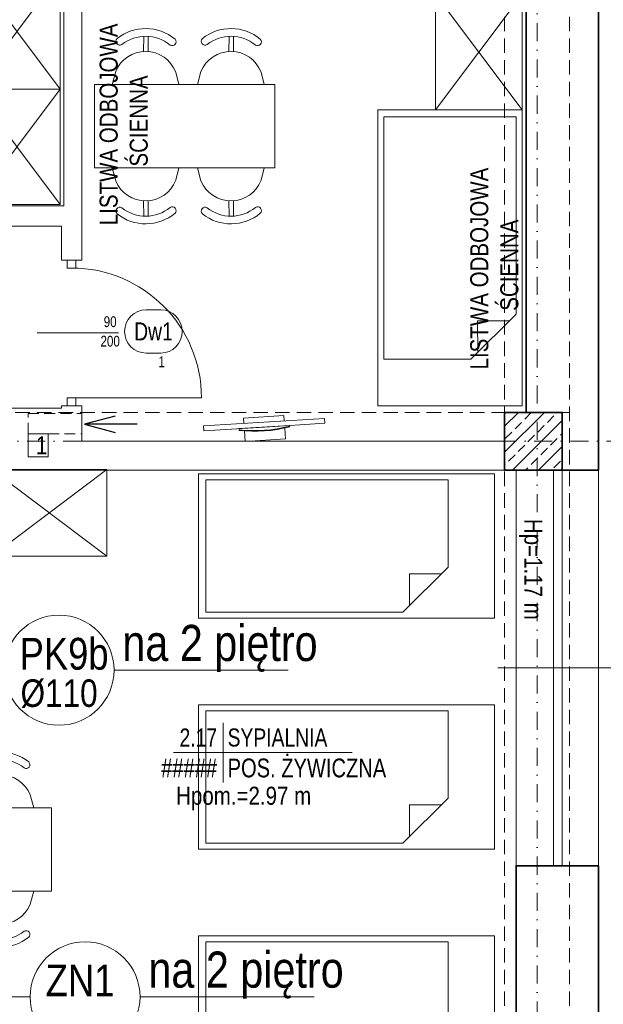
# Model space of a CAD drawing. Header units: millimetres. Extents: x -96593 to 66336, y -23969 to 7139.
# Tile 205 of 256: x -74245 to -73841, y -10626 to -9944. Entities that reach past the tile are written whole.
import ezdxf
from ezdxf.enums import TextEntityAlignment as Align

# ---------------------------------------------------------------- set-up
doc = ezdxf.new("R2010")
doc.units = ezdxf.units.MM
for name, pattern in [('DASHDOT', [1, 0.5, -0.25, 0, -0.25]), ('DASHED', [0.75, 0.5, -0.25]), ('DASHEDX2', [1.5, 1, -0.5])]:
    doc.linetypes.add(name, pattern=pattern)
for name, color, linetype, lineweight in [('BA_drz', 7, 'Continuous', 18), ('BA_met', 7, 'Continuous', 18), ('BA_sym', 7, 'Continuous', 18), ('BA_txc', 1, 'Continuous', 18), ('BA_txs', 2, 'Continuous', 18), ('MM_KS_OPISY', 7, 'Continuous', 9), ('mm_went_opis', 7, 'Continuous', 15), ('PG_KONSTRUKCJA', 5, 'Continuous', 35), ('PG_OKNA', 7, 'Continuous', 18), ('PG_OSIE', 1, 'DASHDOT', 18), ('PG_PARAPETY_WEWN.', 2, 'Continuous', 18), ('PG_PARAPETY_ZEWN.', 1, 'Continuous', 18), ('PG_PODCIĄGI', 1, 'DASHED', 18), ('PG_PRZERYWANE_ŚREDNIE', 1, 'DASHEDX2', 18), ('PG_SZRAF', 1, 'Continuous', 18), ('PG_WIDOKOWE_CIENKIE', 1, 'Continuous', 18), ('PG_WYMIARY', 1, 'Continuous', 18), ('PG_WYPOSAŻENIE', 1, 'Continuous', 18), ('PG_ŚCIANY_DZIAŁOWE', 3, 'Continuous', 18), ('PG_ŚCIANY_SŁUPY', 4, 'Continuous', 35)]:
    doc.layers.add(name, color=color, linetype=linetype, lineweight=lineweight)
doc.layers.add('BA_pom', color=6, linetype='Continuous', lineweight=18, plot=False)
doc.styles.add('BIKTS', font='bikromsw.shx', dxfattribs={"width": 0.85})
doc.styles.add('ROMANS', font='bikromsw.shx', dxfattribs={"width": 0.8})
doc.styles.get("Standard").update_dxf_attribs({"font": 'arial.ttf'})

# ---------------------------------------------------------------- blocks, each defined once
blk = doc.blocks.new('dr1h901')
at = {"color": 0}
blk.add_line((-0.5, 0), (-0.5, 1), dxfattribs=at)
blk.add_line((0, 0.3622), (0, -0.2655))
blk.add_arc((-0.5, 0), 1, 0, 90, dxfattribs=at)
blk = doc.blocks.new('jamb')
blk.add_lwpolyline([(-0.5, -0.5), (-0.5, 0.5), (0.5, 0.5), (0.5, -0.5)], close=True)
blk = doc.blocks.new('bikmet')
blk.add_line((0, 1.65), (0, -1.65))
at = {"style": 'ROMANS', "width": 0.8}
blk.add_attdef('NRPOM', text='', height=1, dxfattribs=at).set_placement((-0.333, 0.333), align=Align.RIGHT)
blk.add_attdef('NWAPOM', (0.25, 0.333), '', height=1, dxfattribs=at)
blk.add_attdef('PODLOGA', text='', height=1.042, dxfattribs=at).set_placement((0.25, -0.333), align=Align.TOP_LEFT)
blk = doc.blocks.new('symdrz')
blk.add_lwpolyline([(-10, -30, -1), (-10, 30), (10, 30, -1), (10, -30)], format="xyb", close=True)
at = {"style": 'BIKTS', "width": 0.8}
blk.add_attdef('SZERDRZ', text='', height=25, dxfattribs=at).set_placement((77.1, 8.8), align=Align.CENTER)
blk.add_attdef('SYMDRZ', text='', height=25, dxfattribs=at).set_placement((0, 0), align=Align.MIDDLE)
blk.add_attdef('WYSDRZ', text='', height=25, dxfattribs=at).set_placement((77.1, -9.5), align=Align.TOP_CENTER)
blk = doc.blocks.new('A$C243F7E6F')
at = {"layer": 'PG_SZRAF'}
h = blk.add_hatch(dxfattribs=at)
h.set_pattern_fill('ANSI33', color=256, scale=2)
h.set_pattern_definition([(45, (-6891.598, -2675.306), (-8.980256, 8.980256), []), (45, (-6882.618, -2675.306), (-8.980256, 8.980256), [6.35, -3.175])])
h.paths.add_polyline_path([(0, 0), (40, 0), (40, -40), (0, -40)])
at = {"layer": 'PG_KONSTRUKCJA'}
blk.add_lwpolyline([(0, 0), (40, 0), (40, -40), (0, -40), (0, 0)], dxfattribs=at)
blk = doc.blocks.new('A$C8890cfa8')
at = {"layer": 'PG_WYPOSAŻENIE', "color": 18, "true_color": 0x000000}
for p, q in [((63.4, 95.86), (32.15, 64.61)), ((58.89, 91.34), (58.81, 69.2)), ((58.81, 69.2), (36.82, 69.27))]:
    blk.add_line(p, q, dxfattribs=at)
blk.add_lwpolyline([(0, 100), (0, 0), (205, 0), (205, 100)], close=True, dxfattribs=at)
blk.add_lwpolyline([(32.15, 64.61), (32.15, 4.14), (200, 4.14), (200, 95.86), (63.4, 95.86)], dxfattribs=at)
blk = doc.blocks.new('A$C25dec356')
at = {"layer": 'PG_WYPOSAŻENIE', "color": 251, "true_color": 0x636466}
for p, q in [((19, 84.1), (21.1, 168.1)), ((21.1, 168.1), (28.1, 167.9)), ((23.8, 0), (28.1, 167.9)), ((1.4, 112.6), (0, 56.6)), ((1.4, 112.6), (16, 112.2)), ((18.2, 119.2), (17.3, 119.2)), ((19.8, 119.1), (18.1, 49.2)), ((18.2, 119.2), (19.8, 119.1)), ((26.7, 112), (33.8, 111.8)), ((33.8, 111.8), (32.4, 55.8)), ((19, 84.1), (16.9, 0.2)), ((0, 56.6), (15.2, 56.2)), ((25.3, 56), (32.4, 55.8)), ((16.3, 49.2), (17.2, 49.2)), ((18.1, 49.2), (17.2, 49.2)), ((16.9, 0.2), (23.8, 0))]:
    blk.add_line(p, q, dxfattribs=at)
for centre, radius, start, end in [((201.3, 81.5), 187.8, 168.4159, 189.8932), ((202.3, 81.5), 187.9, 168.4197, 189.8895)]:
    blk.add_arc(centre, radius, start, end, dxfattribs=at)
blk = doc.blocks.new('A$C5d8eeb17')
at = {"layer": 'PG_WYPOSAŻENIE', "color": 251, "true_color": 0x636466}
for p, q in [((38.75, 0), (38.75, 125)), ((38.75, 125), (96.51, 125)), ((96.51, 0), (96.51, 125)), ((29.78, 110.32), (38.75, 112.71)), ((5.34, 90.84), (15.88, 90.94)), ((5.37, 87.7), (15.91, 87.8)), ((38.75, 66.59), (30.19, 68.7)), ((29.78, 51.21), (38.75, 53.6)), ((5.34, 31.72), (15.88, 31.83)), ((5.37, 28.58), (15.91, 28.69)), ((38.75, 7.48), (30.19, 9.58)), ((96.51, 0), (38.75, 0))]:
    blk.add_line(p, q, dxfattribs=at)
for centre, radius, start, end in [((31.82, 89.53), 31.82, 141.44423, 219.67524), ((8.8, 107.44), 2.68, 328.6779, 134.21057), ((38.22, 89.59), 22.39, 112.15531, 248.96416), ((31.82, 89.53), 26.51, 141.44423, 219.67524), ((9.16, 71.17), 2.68, 226.9089, 32.44157), ((31.82, 30.41), 31.82, 141.44423, 219.67524), ((8.8, 48.32), 2.68, 328.6779, 134.21057), ((38.22, 30.47), 22.39, 112.15531, 248.96416), ((31.82, 30.41), 26.51, 141.44423, 219.67524), ((9.16, 12.05), 2.68, 226.9089, 32.44157)]:
    blk.add_arc(centre, radius, start, end, dxfattribs=at)
blk = doc.blocks.new('A$C48367b7f')
at = {"layer": 'PG_WYPOSAŻENIE', "color": 18, "true_color": 0x000000}
blk.add_lwpolyline([(237.76, 309.73), (237.76, 229.73), (297.76, 229.73), (297.76, 309.73), (237.76, 309.73), (297.76, 229.73), (237.76, 229.73), (297.76, 309.73)], dxfattribs=at)
at = {"color": 18, "lineweight": 30, "true_color": 0x000000, "xscale": 0.4999999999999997, "yscale": 0.4999999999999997, "zscale": 0.4999999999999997, "rotation": 94.94345222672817}
blk.add_blockref('A$C25dec356', (161.98, 4.15), dxfattribs=at)
at = {"layer": 'PG_PRZERYWANE_ŚREDNIE', "color": 4, "xscale": -1, "rotation": 270}
blk.add_blockref('A$C8890cfa8', (197.76, 24.73), dxfattribs=at)
at = {"layer": 'PG_WYMIARY', "color": 18, "true_color": 0x000000, "xscale": -1, "rotation": 90}
blk.add_blockref('A$C5d8eeb17', (126.51, 285.97), dxfattribs=at)
at = {"layer": 'PG_WYMIARY', "color": 18, "true_color": 0x000000, "rotation": 90.00000000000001}
blk.add_blockref('A$C5d8eeb17', (126.51, 150.72), dxfattribs=at)
at = {"layer": 'BA_txs', "color": 18, "true_color": 0x000000, "char_height": 12.5, "width": 265.5977, "attachment_point": 7, "rotation": 90, "style": 'BIKTS'}
for insert in [(38.57, 90.83), (295.37, -9.05)]:
    blk.add_mtext('\\pi58.92981;LISTWA ODBOJOWA\\P\\pi95.61136; ŚCIENNA', dxfattribs=dict(at, insert=insert))
blk = doc.blocks.new('A$Cc70e98f8')
at = {"layer": 'PG_WYPOSAŻENIE', "color": 18, "true_color": 0x000000}
for p, q in [((141.6, 4.14), (172.85, 35.39)), ((146.19, 30.8), (168.18, 30.73)), ((146.19, 30.8), (146.19, 8.74))]:
    blk.add_line(p, q, dxfattribs=at)
blk.add_lwpolyline([(205, 0), (205, 100), (0, 100), (0, 0)], close=True, dxfattribs=at)
blk.add_lwpolyline([(172.85, 35.39), (172.85, 95.86), (5, 95.86), (5, 4.14), (141.6, 4.14)], dxfattribs=at)
blk = doc.blocks.new('A$C4734549f')
at = {"layer": 'PG_WYPOSAŻENIE', "color": 251, "true_color": 0x636466}
for p, q in [((97.74, 46.81), (74.59, 9.88)), ((188.4, 46.81), (97.74, 46.81))]:
    blk.add_line(p, q, dxfattribs=at)
at = {"layer": 'PG_WYPOSAŻENIE', "color": 18, "true_color": 0x000000}
for points in [[(252.23, 80), (252.23, 160), (192.23, 160), (192.23, 80), (252.23, 80), (192.23, 160), (252.23, 160), (192.23, 80)], [(252.23, 0), (252.23, 80), (192.23, 80), (192.23, 0), (252.23, 0), (192.23, 80), (252.23, 80), (192.23, 0)]]:
    blk.add_lwpolyline(points, dxfattribs=at)
at = {"color": 18, "lineweight": 30, "true_color": 0x000000, "xscale": -0.4999999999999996, "yscale": 0.4999999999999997, "zscale": 0.4999999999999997, "rotation": 263.6633441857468}
blk.add_blockref('A$C25dec356', (4.26, 5.69), dxfattribs=at)
at = {"layer": 'PG_PRZERYWANE_ŚREDNIE', "color": 4, "rotation": 90.00000000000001}
for p in [(105, 227.97), (253, 227.97)]:
    blk.add_blockref('A$Cc70e98f8', p, dxfattribs=at)
at = {"layer": 'PG_WYMIARY', "color": 18, "true_color": 0x000000, "rotation": 180}
blk.add_blockref('A$C5d8eeb17', (101.51, 217.7), dxfattribs=at)
at = {"layer": 'BA_txs', "color": 18, "true_color": 0x000000, "char_height": 12.5, "width": 265.5977, "attachment_point": 9, "rotation": 90, "style": 'BIKTS'}
for insert in [(46.05, 461.69), (245.61, 461.69), (46.05, 285.08)]:
    blk.add_mtext('LISTWA ODBOJOWA\\P ŚCIENNA', dxfattribs=dict(at, insert=insert))
blk = doc.blocks.new('A$C19ebea96')
at = {"layer": 'PG_WIDOKOWE_CIENKIE', "color": 40, "true_color": 0xf8d731}
blk.add_lwpolyline([(1368.82, -19.76), (1382.82, -19.76), (1382.82, -35.76), (1368.82, -35.76)], close=True, dxfattribs=at)
blk = doc.blocks.new('A$C5DA075D8')
at = {"layer": 'BA_met', "color": 252}
blk.add_lwpolyline([(2504.46, 1777.16), (2628.26, 1777.16)], dxfattribs=at)
at = {"layer": 'BA_sym', "color": 252}
blk.add_line((2729.27, 1835.76), (2830.29, 1835.76), dxfattribs=at)
at = {"layer": 'mm_went_opis', "color": 252, "linetype": 'DASHED', "lineweight": 15, "ltscale": 15}
for p, q in [((2403.66, 2012), (2440.84, 2012)), ((2403.66, 1998), (2403.66, 2012)), ((2417.66, 1998), (2440.84, 1998))]:
    blk.add_line(p, q, dxfattribs=at)
at = {"layer": 'mm_went_opis', "color": 252, "lineweight": 30}
for points in [[(2464.04, 2010.23), (2442.79, 2004.53), (2464.04, 1998.83)], [(2479.24, 2004.53), (2442.79, 2004.53)]]:
    blk.add_lwpolyline(points, dxfattribs=at)
at = {"layer": 'PG_OKNA', "color": 252}
blk.add_lwpolyline([(2773.84, 1972.76), (2767.84, 1972.76), (2767.84, 1698.76), (2773.84, 1698.76), (2773.84, 1972.76)], dxfattribs=at)
at = {"layer": 'PG_OSIE', "color": 252, "ltscale": 25}
for points in [[(2756.34, 2784.36), (2756.34, 0)], [(696.17, 1992.76), (2976.42, 1992.76)]]:
    blk.add_lwpolyline(points, dxfattribs=at)
at = {"layer": 'PG_PARAPETY_WEWN.', "color": 252}
blk.add_lwpolyline([(2741.84, 1698.76), (2741.84, 1972.76)], dxfattribs=at)
at = {"layer": 'PG_PARAPETY_ZEWN.', "color": 252}
blk.add_lwpolyline([(2798.84, 1972.76), (2798.84, 1698.76)], dxfattribs=at)
at = {"layer": 'PG_PODCIĄGI', "color": 252, "ltscale": 20}
for points in [[(2733.84, 2631.76), (2733.84, 157.76)], [(2778.84, 2631.76), (2778.84, 157.76)], [(924.84, 2012.76), (2778.84, 2012.76)], [(924.84, 1972.76), (2778.84, 1972.76)]]:
    blk.add_lwpolyline(points, dxfattribs=at)
at = {"layer": 'PG_WYPOSAŻENIE', "color": 252}
blk.add_lwpolyline([(2458.35, 1913.26), (2378.35, 1913.26), (2378.35, 1973.26), (2458.35, 1973.26), (2458.35, 1913.26), (2378.35, 1973.26), (2378.35, 1913.26), (2458.35, 1973.26)], dxfattribs=at)
at = {"layer": 'PG_ŚCIANY_DZIAŁOWE', "color": 252}
for points in [[(2428.34, 2625.76), (2428.34, 2155.76), (2280.34, 2155.76), (2280.34, 2141.76), (2426.84, 2141.76), (2426.84, 2118.26), (2440.84, 2118.26), (2440.84, 2625.76), (2428.34, 2625.76)], [(2733.84, 1992.76), (2440.84, 1992.76), (2440.84, 2017.26), (2426.84, 2017.26), (2426.84, 2015.76), (2326.84, 2015.76), (2326.84, 2018.76), (2280.84, 2018.76), (2280.84, 1913.26), (2294.84, 1913.26), (2294.84, 1972.76), (2733.84, 1972.76), (2733.84, 1992.76)]]:
    blk.add_lwpolyline(points, dxfattribs=at)
at = {"layer": 'PG_ŚCIANY_SŁUPY', "color": 252}
for points in [[(2798.84, 1972.76), (2798.84, 2659.76), (2717.84, 2659.76), (2717.84, 2599.76), (2733.84, 2599.76), (2733.84, 2586.76), (2748.84, 2586.76), (2748.84, 2012.76), (2733.84, 2012.76), (2733.84, 1972.76), (2798.84, 1972.76)], [(2741.84, 1972.76), (2798.84, 1972.76)]]:
    blk.add_lwpolyline(points, dxfattribs=at)
blk.add_lwpolyline([(2798.84, 1698.76), (2741.84, 1698.76), (2741.84, 1414.51), (2730.34, 1414.51), (2730.34, 1372.76), (2733.84, 1372.76), (2733.84, 1008.26), (2741.84, 1008.26), (2741.84, 812.76), (2730.34, 812.76), (2730.34, 772.76), (2741.84, 772.76), (2741.84, 202.76), (2731.84, 202.76), (2731.84, 187.76), (2722.84, 187.76), (2722.84, 137.76), (2798.84, 137.76)], close=True, dxfattribs=at)
at = {"color": 252}
blk.add_blockref('A$C19ebea96', (1034.84, 2017.76), dxfattribs=at)
at = {"layer": 'BA_drz', "color": 252, "rotation": 270}
for name, p, xscale, yscale, zscale in [('jamb', (2433.84, 2115.51), -5.5, 5.999999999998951, 5.5), ('dr1h901', (2433.84, 2067.76), -90, 89.99999999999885, -90), ('jamb', (2433.84, 2020.01), -5.5, 5.999999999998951, 5.5)]:
    blk.add_blockref(name, p, dxfattribs=dict(at, xscale=xscale, yscale=yscale, zscale=zscale))
at = {"layer": 'BA_met', "color": 252}
ref = blk.add_blockref('bikmet', (2538.81, 1777.16), dxfattribs=dict(at, xscale=12.5, yscale=12.5, zscale=12.5))
ref.add_attrib('NRPOM', ' 2.17', dxfattribs={"layer": '0', "height": 12.5, "style": 'ROMANS', "width": 0.8}).set_placement((2534.64, 1781.33), align=Align.RIGHT)
ref.add_attrib('NWAPOM', 'SYPIALNIA', (2541.94, 1781.33), dxfattribs={"layer": '0', "height": 12.5, "style": 'ROMANS', "width": 0.8})
ref.add_attrib('RAREA', '#####', dxfattribs={"layer": '0', "height": 13.021, "style": 'ROMANS', "width": 0.8}).set_placement((2534.64, 1773), align=Align.TOP_RIGHT)
ref.add_attrib('PODLOGA', 'POS. ŻYWICZNA', dxfattribs={"layer": '0', "height": 13.0208, "style": 'ROMANS', "width": 0.8}).set_placement((2541.94, 1773), align=Align.TOP_LEFT)
at = {"layer": 'BA_sym', "color": 252}
ref = blk.add_blockref('symdrz', (2490.56, 2068.83), dxfattribs=dict(at, xscale=0.5000000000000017, yscale=0.5000000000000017, zscale=0.5000000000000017, rotation=4.729105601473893e-06))
ref.add_attrib('Symdrz', 'Dw1', dxfattribs={"height": 12.5, "rotation": 0, "style": 'BIKTS', "width": 0.8}).set_placement((2490.56, 2068.83), align=Align.MIDDLE_CENTER)
ref.add_attrib('Szerdrz', '90', dxfattribs={"layer": 'BA_txc', "height": 7.5, "rotation": 0, "style": 'BIKTS', "width": 0.8}).set_placement((2460.56, 2075.58), align=Align.MIDDLE_CENTER)
ref.add_attrib('Wysdrz', '200', dxfattribs={"layer": 'BA_txc', "height": 7.5, "rotation": 0, "style": 'BIKTS', "width": 0.8}).set_placement((2460.56, 2062.08), align=Align.MIDDLE_CENTER)
ref.add_attrib('Sztuk', '1', (2493.99, 2044.08), dxfattribs={"layer": 'BA_pom', "height": 7.5, "rotation": 0, "style": 'BIKTS', "width": 0.8})
at = {"layer": 'PG_KONSTRUKCJA', "color": 252}
blk.add_blockref('A$C243F7E6F', (2733.84, 2012.76), dxfattribs=at)
at = {"layer": 'PG_PRZERYWANE_ŚREDNIE', "color": 252}
for name, p in [('A$C48367b7f', (2448.19, 1992.64)), ('A$C4734549f', (2173.73, 2156.65)), ('A$Cc70e98f8', (2521.8, 1870.22)), ('A$Cc70e98f8', (2521.8, 1710.22)), ('A$Cc70e98f8', (2521.8, 1550.22))]:
    blk.add_blockref(name, p, dxfattribs=at)
at = {"layer": 'PG_WYMIARY', "color": 252, "rotation": 270}
blk.add_blockref('A$C5d8eeb17', (2294.84, 1777.58), dxfattribs=at)
at = {"layer": 'PG_WYMIARY', "color": 252, "xscale": -1, "rotation": 270}
blk.add_blockref('A$C5d8eeb17', (2294.84, 1642.32), dxfattribs=at)
at = {"layer": 'BA_txs', "color": 252, "style": 'BIKTS', "width": 0.85}
blk.add_text('Hp=1.17 m', height=12.5, rotation=270, dxfattribs=at).set_placement((2747.57, 1939))
blk.add_text('Hpom.=2.97 m', height=12.5, dxfattribs=at).set_placement((2506.27, 1740.99))
at = {"layer": 'BA_txs', "color": 252, "insert": (2191.09, 2206.53), "char_height": 12.5, "width": 265.5977, "attachment_point": 7, "style": 'BIKTS'}
blk.add_mtext('\\pi76.13219;NAD DRZWIAMI', dxfattribs=at)
at = {"layer": 'mm_went_opis', "color": 252, "lineweight": 30, "style": 'BIKTS', "width": 0.85}
blk.add_text('1', height=12.5, dxfattribs=at).set_placement((2409.08, 1983.75))

msp = doc.modelspace()

# ---------------------------------------------------------------- linework, layer by layer
at = {"layer": 'BA_met', "color": 252}
msp.add_lwpolyline([(-74138.89, -10451.91), (-74015.09, -10451.91)], dxfattribs=at)
at = {"layer": 'BA_sym', "color": 252}
msp.add_line((-73914.09, -10393.32), (-73813.06, -10393.32), dxfattribs=at)
at = {"layer": 'MM_KS_OPISY'}
for p, q in [((-74180.12, -10394.84), (-74059.43, -10394.84)), ((-74238.26, -10621.08), (-74261.66, -10621.08)), ((-74162.06, -10621.08), (-74041.37, -10621.08))]:
    msp.add_line(p, q, dxfattribs=at)
for centre in [(-74218.22, -10394.84), (-74200.16, -10621.08)]:
    msp.add_circle(centre, 38.1, dxfattribs=at)

# ---------------------------------------------------------------- block references
at = {"layer": 'BA_drz', "color": 252, "rotation": 270}
for name, p, xscale, yscale, zscale in [('jamb', (-74209.51, -10113.57), -5.5, 5.999999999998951, 5.5), ('dr1h901', (-74209.51, -10161.32), -90, 89.99999999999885, -90), ('jamb', (-74209.51, -10209.07), -5.5, 5.999999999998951, 5.5)]:
    msp.add_blockref(name, p, dxfattribs=dict(at, xscale=xscale, yscale=yscale, zscale=zscale))
at = {"layer": 'BA_met', "color": 252}
ref = msp.add_blockref('bikmet', (-74104.54, -10451.91), dxfattribs=dict(at, xscale=12.5, yscale=12.5, zscale=12.5))
ref.add_attrib('NRPOM', ' 2.17', dxfattribs={"layer": '0', "height": 12.5, "style": 'ROMANS', "width": 0.8}).set_placement((-74108.71, -10447.75), align=Align.RIGHT)
ref.add_attrib('NWAPOM', 'SYPIALNIA', (-74101.42, -10447.75), dxfattribs={"layer": '0', "height": 12.5, "style": 'ROMANS', "width": 0.8})
ref.add_attrib('RAREA', '#####', dxfattribs={"layer": '0', "height": 13.021, "style": 'ROMANS', "width": 0.8}).set_placement((-74108.71, -10456.08), align=Align.TOP_RIGHT)
ref.add_attrib('PODLOGA', 'POS. ŻYWICZNA', dxfattribs={"layer": '0', "height": 13.0208, "style": 'ROMANS', "width": 0.8}).set_placement((-74101.42, -10456.08), align=Align.TOP_LEFT)
at = {"layer": 'BA_sym', "color": 252}
ref = msp.add_blockref('symdrz', (-74152.79, -10160.25), dxfattribs=dict(at, xscale=0.5000000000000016, yscale=0.5000000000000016, zscale=0.5000000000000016, rotation=4.729105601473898e-06))
ref.add_attrib('Symdrz', 'Dw1', dxfattribs={"height": 12.5, "rotation": 0, "style": 'BIKTS', "width": 0.8}).set_placement((-74152.79, -10160.25), align=Align.MIDDLE_CENTER)
ref.add_attrib('Szerdrz', '90', dxfattribs={"layer": 'BA_txc', "height": 7.5, "rotation": 0, "style": 'BIKTS', "width": 0.8}).set_placement((-74182.79, -10153.5), align=Align.MIDDLE_CENTER)
ref.add_attrib('Wysdrz', '200', dxfattribs={"layer": 'BA_txc', "height": 7.5, "rotation": 0, "style": 'BIKTS', "width": 0.8}).set_placement((-74182.79, -10167), align=Align.MIDDLE_CENTER)
ref.add_attrib('Sztuk', '1', (-74149.37, -10185), dxfattribs={"layer": 'BA_pom', "height": 7.5, "rotation": 0, "style": 'BIKTS', "width": 0.8})
at = {"layer": 'mm_went_opis', "color": 2, "lineweight": 60}
msp.add_blockref('A$C5DA075D8', (-76643.35, -12229.08), dxfattribs=at)

# ---------------------------------------------------------------- texts
at = {"layer": 'BA_txs', "color": 252, "style": 'BIKTS', "width": 0.85}
msp.add_text('Hp=1.17 m', height=12.5, rotation=270, dxfattribs=at).set_placement((-73895.78, -10290.08))
msp.add_text('Hpom.=2.97 m', height=12.5, dxfattribs=at).set_placement((-74137.09, -10488.09))
at = {"layer": 'BA_txs', "color": 252, "insert": (-74452.26, -10022.54), "char_height": 12.5, "width": 265.5977, "attachment_point": 7, "style": 'BIKTS'}
msp.add_mtext('\\pi76.13219;NAD DRZWIAMI', dxfattribs=at)
at = {"layer": 'MM_KS_OPISY', "attachment_point": 1}
for s, width, insert, char_height in [('{\\fArial Narrow|b0|i0|c238|p34;na 2 piętro}', 200.9859, (-74174.37, -10363.51), 25), ('{\\fArial Narrow|b0|i0|c238|p34;PK9b}', 25.4, (-74245.54, -10372.49), 22), ('{\\fArial Narrow|b0|i0|c238|p34;%%C110}', 0.5033, (-74244.88, -10401.25), 19.05), ('{\\fArial Narrow|b0|i0|c238|p34;na 2 piętro}', 200.9859, (-74156.31, -10589.76), 25), ('{\\fArial Narrow|b0|i0|c238|p34;ZN1}', 25.4, (-74227.48, -10598.74), 22)]:
    msp.add_mtext_dynamic_manual_height_columns(s, width=width, gutter_width=1, heights=[0], dxfattribs=dict(at, insert=insert, char_height=char_height))

doc.saveas('drawing.dxf')
